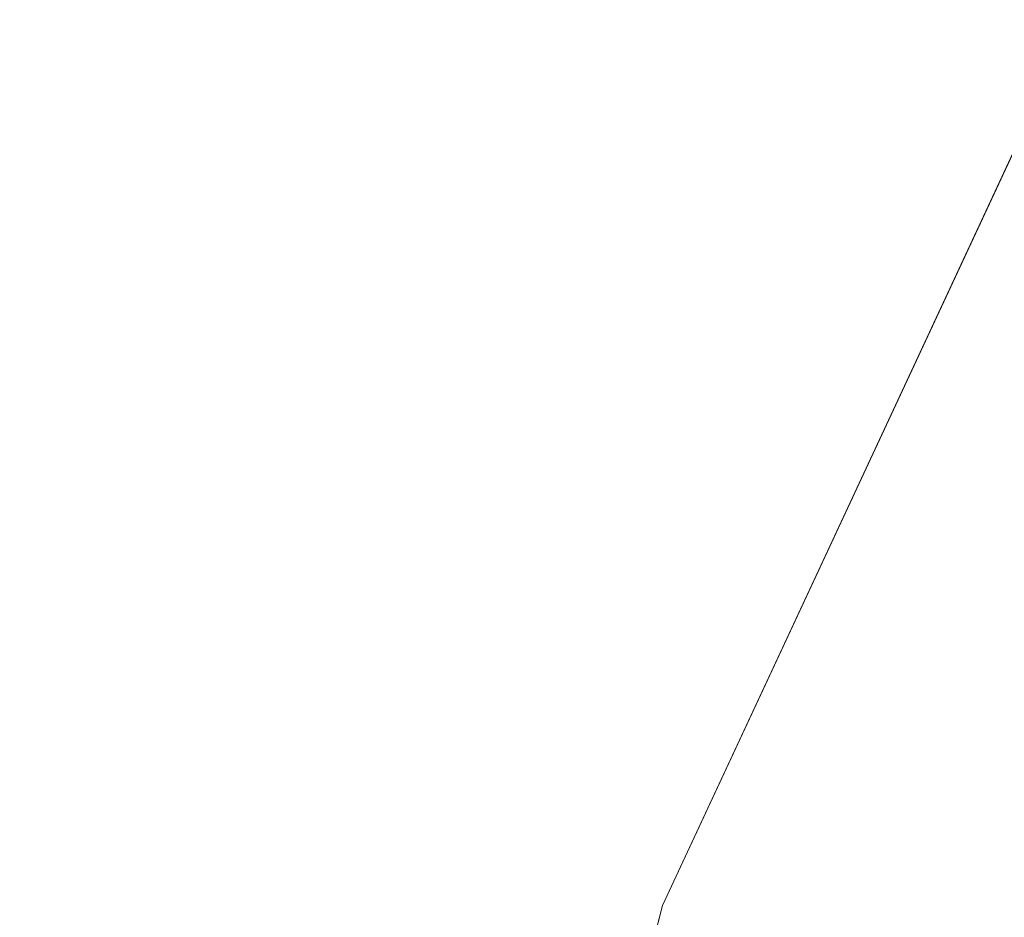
# Model space of a CAD drawing. Header units: millimetres. Extents: x 74467 to 235410, y -65 to 114857.
# Tile 121 of 256: x 74745 to 85027, y 105423 to 114799. Entities that reach past the tile are written whole.
import ezdxf

# ---------------------------------------------------------------- set-up
doc = ezdxf.new("R2010")
doc.units = ezdxf.units.MM
doc.header["$MEASUREMENT"] = 0
doc.linetypes.add('Wipeout_Contour', pattern=[1000, 0, -1000])
doc.layers.add('00 Kunstikonkursi LÜ jaoks asendi 2D', color=7, linetype='Continuous')

msp = doc.modelspace()

# ---------------------------------------------------------------- wipeouts: each hides what was drawn before it
at = {"color": 254, "linetype": 'Wipeout_Contour', "lineweight": 0, "ltscale": 2114394.831306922}
msp.add_wipeout([(85800.3, 114798.7), (85283.2, 113762.1), (81457.7, 105547.9), (79754.2, 98873.6), (74745, 58252.1), (78841, 57691.9), (79724.5, 63897.4), (78115.9, 65420.5), (79009.9, 71803.1), (79406.1, 71747.7), (79876.3, 75104.9), (81262.8, 74910.7), (81927.7, 79472.6), (80911.9, 79614.8), (81132.4, 81189.5), (82153, 81046.5), (85252, 103464.9), (90613.8, 114702.2)], dxfattribs=at).dxf.layer = '00 Kunstikonkursi LÜ jaoks asendi 2D'

# ---------------------------------------------------------------- next in the draw order: linework, layer by layer
at = {"layer": '00 Kunstikonkursi LÜ jaoks asendi 2D', "color": 63, "linetype": 'Continuous', "lineweight": 13, "true_color": 0xbcc992}
for p, q in [((85283.2, 113762.1), (81457.7, 105547.9)), ((81457.7, 105547.9), (79754.2, 98873.6))]:
    msp.add_line(p, q, dxfattribs=at)
at = {"layer": '00 Kunstikonkursi LÜ jaoks asendi 2D', "color": 7, "linetype": 'Continuous', "lineweight": 13, "flags": 128}
msp.add_lwpolyline([(85800.3, 114798.7), (85283.2, 113762.1), (81457.7, 105547.9), (79754.2, 98873.6), (74745, 58252.1), (78841, 57691.9), (79724.5, 63897.4), (78115.9, 65420.5), (79009.9, 71803.1), (79406.1, 71747.7), (79876.3, 75104.9), (81262.8, 74910.7), (81927.7, 79472.6), (80911.9, 79614.8), (81132.4, 81189.5), (82153, 81046.5), (85252, 103464.9), (90613.8, 114702.2)], close=True, dxfattribs=at)
msp.add_lwpolyline([(85800.3, 114798.7), (85283.2, 113762.1), (81457.7, 105547.9), (79754.2, 98873.6), (74745, 58252.1), (78841, 57691.9), (79724.5, 63897.4), (78115.9, 65420.5), (79009.9, 71803.1), (79406.1, 71747.7), (79876.3, 75104.9), (81262.8, 74910.7), (81927.7, 79472.6), (80911.9, 79614.8), (81132.4, 81189.5), (82153, 81046.5), (85252, 103464.9), (90613.8, 114702.2)], close=True, dxfattribs=at)
msp.add_lwpolyline([(85800.3, 114798.7), (85283.2, 113762.1), (81457.7, 105547.9), (79754.2, 98873.6), (74745, 58252.1), (78841, 57691.9), (79724.5, 63897.4), (78115.9, 65420.5), (79009.9, 71803.1), (79406.1, 71747.7), (79876.3, 75104.9), (81262.8, 74910.7), (81927.7, 79472.6), (80911.9, 79614.8), (81132.4, 81189.5), (82153, 81046.5), (85252, 103464.9), (90613.8, 114702.2)], close=True, dxfattribs=at)
msp.add_lwpolyline([(85800.3, 114798.7), (85283.2, 113762.1), (81457.7, 105547.9), (79754.2, 98873.6), (74745, 58252.1), (78841, 57691.9), (79724.5, 63897.4), (78115.9, 65420.5), (79009.9, 71803.1), (79406.1, 71747.7), (79876.3, 75104.9), (81262.8, 74910.7), (81927.7, 79472.6), (80911.9, 79614.8), (81132.4, 81189.5), (82153, 81046.5), (85252, 103464.9), (90613.8, 114702.2)], close=True, dxfattribs=at)

doc.saveas('drawing.dxf')
